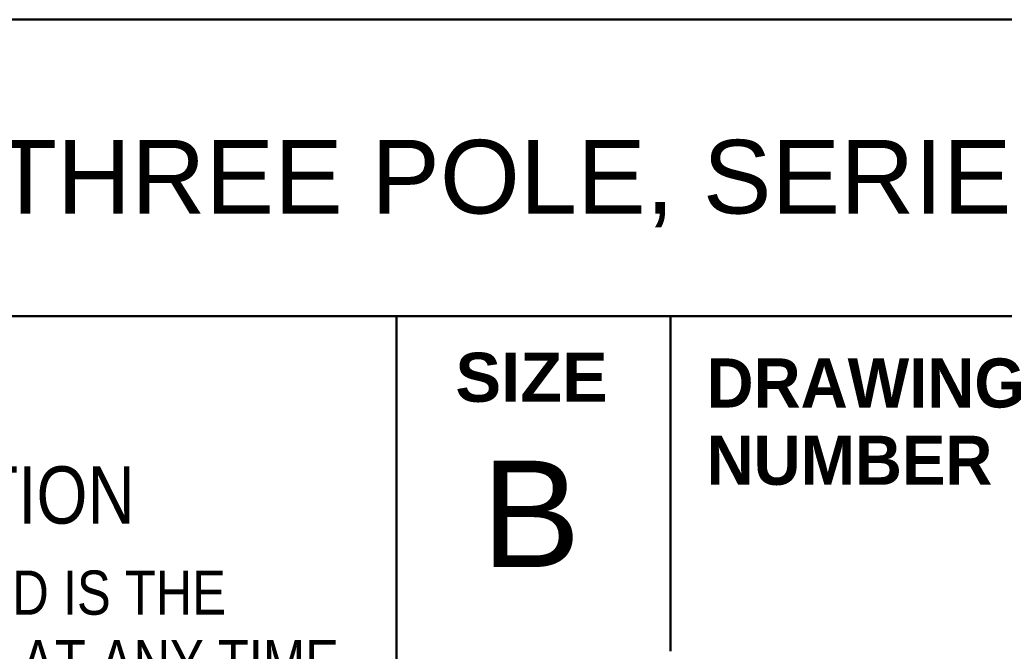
# Model space of a CAD drawing. Header units: inches. Extents: x 0.2 to 29.5, y 0.6 to 18.6.
# Tile 7 of 21: x 21.3 to 23.4, y 2.2 to 3.5. Entities that reach past the tile are written whole.
import ezdxf

# ---------------------------------------------------------------- set-up
doc = ezdxf.new("R2010")
doc.units = ezdxf.units.IN
doc.header["$LTSCALE"] = 1.75
doc.header["$MEASUREMENT"] = 0
doc.layers.add('Title (ANSI)', color=7, linetype='Continuous', lineweight=50)
doc.styles.add('Note Text (ANSI)', font='tahoma.ttf')
doc.styles.add('Text Style107', font='arialbd.ttf')
doc.styles.add('Text Style117', font='arialbd.ttf')
doc.styles.add('Text Style47', font='ARIALN.TTF')
doc.styles.add('Text Style50', font='arial.ttf')
doc.styles.add('Text Style55', font='arial.ttf')
doc.styles.add('Text Style59', font='arial.ttf')

# ---------------------------------------------------------------- blocks, each defined once
blk = doc.blocks.new('Title Blocks ICD TITLE BLOCK MM CUSTOMER')
at = {"layer": 'Title (ANSI)'}
for p, q in [((3.2614, 8.5744), (11.2614, 8.5744)), ((3.2614, 8.212), (11.2564, 8.212)), ((7.2614, 8.212), (7.2614, 7.1921)), ((7.5963, 7.8029), (7.5963, 8.2129))]:
    blk.add_line(p, q, dxfattribs=at)
at = {"layer": 'Title (ANSI)', "attachment_point": 5, "style": 'Note Text (ANSI)'}
for s, insert, char_height in [('\\fArial|b1|i0;\\H0.0600;SIZE', (7.4264, 8.137), 0.06), ('\\fArial Narrow|b0|i0;\\H0.0700;NOTICE TO PERSONS RECEIVING THIS DOCUMENT AND/OR TECHNICAL INFORMATION', (5.2422, 7.9931), 0.07)]:
    blk.add_mtext(s, dxfattribs=dict(at, insert=insert, char_height=char_height))
at = {"layer": 'Title (ANSI)', "style": 'Note Text (ANSI)'}
for s, insert, char_height, attachment_point, line_spacing_factor in [('\\fArial|b1|i0;\\H0.0600;DRAWING\\PNUMBER', (7.6399, 8.0828), 0.06, 4, 0.944221), ('\\fArial Narrow|b0|i0;\\H0.0540;THIS DOCUMENT, INCLUDING THE DRAWING AND INFORMATION CONTAINED THEREON, IS CONFIDENTIAL AND IS THE \\PEXCLUSIVE PROPERTY OF EATON CORPORATION, AND IS MERELY ON LOAN AND SUBJECT TO RECALL BY EATON AT ANY TIME.\\PBY TAKING POSSESSION OF THIS DOCUMENT, THE RECIPIENT ACKNOWLEDGES AND AGREES THAT THIS DOCUMENT CANNOT\\PBE USED IN ANY MANNER ADVERSE TO THE INTERESTS OF EATON AND THAT NO PORTION OF THIS DOCUMENT MAY BE\\PCOPIED OR OTHERWISE REPRODUCED WITHOUT THE PRIOR WRITTEN CONSENT OF EATON. IN THE CASE OF CONFLICTING\\PCONTRACTUAL PROVISIONS, THIS NOTICE SHALL GOVERN THE STATUS OF THIS DOCUMENT.', (5.2662, 7.9013), 0.054, 2, 0.941891)]:
    blk.add_mtext(s, dxfattribs=dict(at, insert=insert, char_height=char_height, attachment_point=attachment_point, line_spacing_factor=line_spacing_factor))
at = {"layer": 'Title (ANSI)'}
for tag, p, height, style in [('<TITLE_1>_001', (3.6123, 8.3375), 0.09, 'Text Style50'), ('DESIGNER_001', (8.7789, 8.3294), 0.09, 'Text Style50'), ('<DRAWN_DATE>_001', (10.5436, 8.3294), 0.09, 'Text Style50'), ('<PART_NUMBER>_001', (8.9256, 7.9293), 0.2, 'Text Style117'), ('Sheet_Size_001', (7.3651, 7.9055), 0.13, 'Text Style55'), ('<REVISION_NUMBER>_001', (10.7692, 7.8528), 0.18, 'Text Style107'), ('COPYRIGHT_YEAR_001', (4.6229, 7.2707), 0.07, 'Text Style47'), ('Sheet_Number_001', (10.8001, 7.2619), 0.08, 'Text Style59'), ('Number_of_sheets_001', (11.097, 7.2619), 0.08, 'Text Style59'), ('<SCALE>_001', (9.8254, 7.2503), 0.08, 'Text Style59')]:
    blk.add_attdef(tag, p, '', height=height, dxfattribs=dict(at, style=style))

msp = doc.modelspace()

# ---------------------------------------------------------------- block references
ref = msp.add_blockref('Title Blocks ICD TITLE BLOCK MM CUSTOMER', (9.3776, -11.5011), dxfattribs=dict(xscale=1.75, yscale=1.75, zscale=1.75))
ref.add_attrib('Sheet_Size_001', 'B', (22.2665, 2.3336), dxfattribs={"layer": 'Title (ANSI)', "height": 0.2275, "style": 'Text Style55'})
ref.add_attrib('<TITLE_1>_001', 'TYPE HJD THERMAL MAGNETIC CIRCUIT BREAKER THREE POLE, SERIES C', (15.6991, 3.0895), dxfattribs={"layer": 'Title (ANSI)', "height": 0.1575, "style": 'Text Style50'})

doc.saveas('drawing.dxf')
